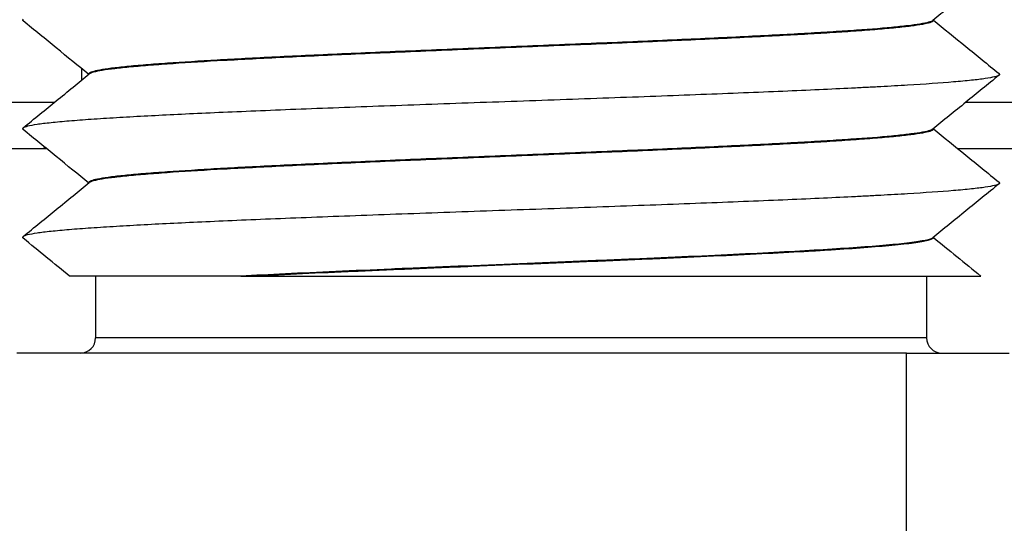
# Model space of a CAD drawing. Extents: x -1809 to 6113, y -4129 to 1471.
# Tile 87 of 197: x 3087.65 to 3094.05, y -2799.58 to -2796.31. Entities that reach past the tile are written whole.
import ezdxf

# ---------------------------------------------------------------- set-up
doc = ezdxf.new("R2010")
doc.units = 0
doc.layers.get('0').update_dxf_attribs({"linetype": 'CONTINUOUS'})
doc.layers.add('1', color=7, linetype='CONTINUOUS')

# ---------------------------------------------------------------- blocks, each defined once
blk = doc.blocks.new('Z-STACK', base_point=(-660.9662, -2918.3564))
at = {"color": 7, "linetype": 'CONTINUOUS'}
for p, q in [((3093.5859, -2796.3125), (3093.5859, -2796.3103)), ((3088.0969, -2796.6625), (3088.0969, -2796.6602)), ((3093.5859, -2797.0181), (3093.5859, -2797.0158)), ((3088.0969, -2797.368), (3088.0969, -2797.3658)), ((3093.5859, -2797.7236), (3093.5859, -2797.7214)), ((3088.1414, -2797.9729), (3087.9726, -2797.9729)), ((3089.0861, -2797.9729), (3088.1414, -2797.9729)), ((3088.1414, -2797.9729), (3088.1414, -2798.3729)), ((3089.0861, -2797.9729), (3089.1833, -2797.9729)), ((3089.1833, -2797.9729), (3093.5414, -2797.9729)), ((3093.5414, -2797.9729), (3093.8954, -2797.9729)), ((3093.5414, -2797.9729), (3093.5414, -2798.3729)), ((3087.692, -2798.4729), (3087.6293, -2798.4729)), ((3087.7087, -2798.4729), (3087.692, -2798.4729)), ((3087.8194, -2798.4729), (3087.7087, -2798.4729)), ((3088.0414, -2798.4729), (3087.8194, -2798.4729)), ((3088.2556, -2798.4729), (3088.0414, -2798.4729)), ((3088.5099, -2798.4729), (3088.2556, -2798.4729)), ((3088.5106, -2798.4729), (3088.5099, -2798.4729)), ((3088.7445, -2798.4729), (3088.5106, -2798.4729)), ((3088.8143, -2798.4729), (3088.7445, -2798.4729)), ((3088.8627, -2798.4729), (3088.8143, -2798.4729)), ((3088.8757, -2798.4729), (3088.8627, -2798.4729)), ((3088.9068, -2798.4729), (3088.8757, -2798.4729)), ((3089.1872, -2798.4729), (3088.9068, -2798.4729)), ((3089.2422, -2798.4729), (3089.1872, -2798.4729)), ((3090.4115, -2798.4729), (3089.2422, -2798.4729)), ((3090.4196, -2798.4729), (3090.4115, -2798.4729)), ((3090.6196, -2798.4729), (3090.4196, -2798.4729)), ((3090.8962, -2798.4729), (3090.6196, -2798.4729)), ((3090.9229, -2798.4729), (3090.8962, -2798.4729)), ((3091.0696, -2798.4729), (3090.9229, -2798.4729)), ((3093.4122, -2798.4729), (3091.0696, -2798.4729)), ((3093.4122, -2798.4729), (3093.6414, -2798.4729)), ((3093.6414, -2798.4729), (3094.0778, -2798.4729))]:
    blk.add_line(p, q, dxfattribs=at)
at = {"color": 4, "linetype": 'CONTINUOUS'}
for p, q in [((3088.0485, -2796.6236), (3088.0485, -2796.7019)), ((3076.1766, -2796.8429), (3087.8755, -2796.8429)), ((3093.7982, -2796.8429), (3094.8951, -2796.8429)), ((3085.2131, -2797.1429), (3087.8042, -2797.1429)), ((3087.8042, -2797.1429), (3087.8104, -2797.1352)), ((3087.8042, -2797.1429), (3087.8198, -2797.1429)), ((3093.7426, -2797.1429), (3095.1072, -2797.1429))]:
    blk.add_line(p, q, dxfattribs=at)
at = {"color": 1, "linetype": 'CONTINUOUS'}
for p, q in [((3089.3316, -2798.3729), (3088.1414, -2798.3729)), ((3093.5414, -2798.3729), (3089.3316, -2798.3729)), ((3093.4122, -2799.7229), (3093.4122, -2798.4729))]:
    blk.add_line(p, q, dxfattribs=at)
at = {"color": 7, "linetype": 'CONTINUOUS'}
for centre, start, end in [((3088.0414, -2798.3729), -90, 0), ((3093.6414, -2798.3729), -180, -90)]:
    blk.add_arc(centre, 0.1, start, end, dxfattribs=at)
for points, knots in [([(3094.0134, -2795.9621), (3093.939, -2796.0226), (3093.8673, -2796.0811), (3093.7979, -2796.1376), (3093.7233, -2796.1983), (3093.6516, -2796.2568), (3093.5824, -2796.3131)], [0, 0, 0, 0, 0.2779219, 0.2779219, 0.2779219, 0.5558438, 0.5558438, 0.5558438, 0.5558438]), ([(3087.6694, -2796.3051), (3087.6684, -2796.3059), (3087.6677, -2796.3067), (3087.6672, -2796.3075), (3087.6667, -2796.3084), (3087.6664, -2796.3092), (3087.6664, -2796.31), (3087.6664, -2796.3108), (3087.6667, -2796.3116), (3087.6672, -2796.3124), (3087.6677, -2796.3132), (3087.6684, -2796.3141), (3087.6694, -2796.3149)], [0, 0, 0, 0, 0.00333528, 0.00333528, 0.00333528, 0.00592148, 0.00592148, 0.00592148, 0.0085072, 0.0085072, 0.0085072, 0.01183912, 0.01183912, 0.01183912, 0.01183912]), ([(3088.0966, -2796.6628), (3088.0286, -2796.6074), (3087.9581, -2796.55), (3087.8849, -2796.4904), (3087.8156, -2796.4339), (3087.7438, -2796.3754), (3087.6694, -2796.3149)], [0.0051044, 0.0051044, 0.0051044, 0.0051044, 0.2779219, 0.2779219, 0.2779219, 0.5558438, 0.5558438, 0.5558438, 0.5558438]), ([(3093.5824, -2796.3131), (3093.5777, -2796.3169), (3093.5683, -2796.3207), (3093.5543, -2796.3245), (3093.5404, -2796.3283), (3093.5218, -2796.332), (3093.499, -2796.3358), (3093.4762, -2796.3395), (3093.4491, -2796.3432), (3093.4182, -2796.3469), (3093.3873, -2796.3506), (3093.3525, -2796.3542), (3093.3143, -2796.3578), (3093.2381, -2796.365), (3093.1483, -2796.372), (3093.0495, -2796.3788), (3093.0001, -2796.3822), (3092.9484, -2796.3856), (3092.8951, -2796.3889), (3092.8683, -2796.3905), (3092.8414, -2796.3922), (3092.8135, -2796.3938), (3092.7856, -2796.3954), (3092.7568, -2796.3971), (3092.7272, -2796.3988), (3092.6679, -2796.4021), (3092.6051, -2796.4055), (3092.5388, -2796.409), (3092.4726, -2796.4124), (3092.4029, -2796.4159), (3092.3301, -2796.4195), (3092.2573, -2796.423), (3092.1813, -2796.4266), (3092.1024, -2796.4302), (3092.0235, -2796.4339), (3091.9418, -2796.4375), (3091.8577, -2796.4412), (3091.7735, -2796.4449), (3091.687, -2796.4487), (3091.5987, -2796.4524), (3091.5104, -2796.4562), (3091.4202, -2796.46), (3091.3289, -2796.4638), (3091.1462, -2796.4714), (3090.9588, -2796.479), (3090.7724, -2796.4867), (3090.586, -2796.4943), (3090.4008, -2796.5019), (3090.2221, -2796.5094), (3090.1328, -2796.5131), (3090.0451, -2796.5169), (3089.9596, -2796.5206), (3089.8741, -2796.5243), (3089.7909, -2796.5279), (3089.7103, -2796.5315), (3089.6297, -2796.5352), (3089.5518, -2796.5387), (3089.4769, -2796.5423), (3089.4021, -2796.5458), (3089.3302, -2796.5493), (3089.2617, -2796.5527), (3089.1931, -2796.5561), (3089.1278, -2796.5595), (3089.066, -2796.5628), (3089.035, -2796.5645), (3089.0049, -2796.5661), (3088.9757, -2796.5678), (3088.9465, -2796.5694), (3088.9177, -2796.571), (3088.8892, -2796.5727), (3088.7754, -2796.5793), (3088.6679, -2796.5862), (3088.5711, -2796.5932), (3088.5227, -2796.5967), (3088.477, -2796.6003), (3088.4346, -2796.6039), (3088.3921, -2796.6075), (3088.353, -2796.6112), (3088.3175, -2796.6149), (3088.2821, -2796.6186), (3088.2505, -2796.6223), (3088.223, -2796.626), (3088.1956, -2796.6298), (3088.1723, -2796.6336), (3088.1536, -2796.6374), (3088.1354, -2796.641), (3088.1215, -2796.6447), (3088.1121, -2796.6484), (3088.1065, -2796.6506), (3088.1024, -2796.6528), (3088.0999, -2796.655), (3088.0979, -2796.6567), (3088.0969, -2796.6585), (3088.0969, -2796.6602)], [0, 0, 0, 0, 0.030523, 0.030523, 0.030523, 0.087025, 0.087025, 0.087025, 0.168609, 0.168609, 0.168609, 0.273035, 0.273035, 0.273035, 0.538716, 0.538716, 0.538716, 0.693478, 0.693478, 0.693478, 0.775166, 0.775166, 0.775166, 0.861646, 0.861646, 0.861646, 1.050293, 1.050293, 1.050293, 1.259264, 1.259264, 1.259264, 1.487248, 1.487248, 1.487248, 1.732213, 1.732213, 1.732213, 1.991422, 1.991422, 1.991422, 2.2615, 2.2615, 2.2615, 2.818402, 2.818402, 2.818402, 3.369152, 3.369152, 3.369152, 3.631903, 3.631903, 3.631903, 3.881492, 3.881492, 3.881492, 4.1151, 4.1151, 4.1151, 4.330599, 4.330599, 4.330599, 4.526566, 4.526566, 4.526566, 4.616966, 4.616966, 4.616966, 4.703569, 4.703569, 4.703569, 5.022376, 5.022376, 5.022376, 5.159316, 5.159316, 5.159316, 5.276863, 5.276863, 5.276863, 5.372035, 5.372035, 5.372035, 5.442388, 5.442388, 5.442388, 5.485438, 5.485438, 5.485438, 5.499278, 5.499278, 5.499278, 5.505512, 5.505512, 5.505512, 5.505512]), ([(3093.5859, -2796.3125), (3093.5859, -2796.3143), (3093.5849, -2796.316), (3093.5829, -2796.3178), (3093.5804, -2796.3199), (3093.5764, -2796.3221), (3093.5708, -2796.3243), (3093.5614, -2796.328), (3093.5476, -2796.3317), (3093.5296, -2796.3353), (3093.5111, -2796.3391), (3093.4881, -2796.3428), (3093.4611, -2796.3465), (3093.4341, -2796.3502), (3093.403, -2796.3539), (3093.3683, -2796.3575), (3093.3336, -2796.3612), (3093.2952, -2796.3648), (3093.2538, -2796.3683), (3093.2124, -2796.3719), (3093.1679, -2796.3754), (3093.1209, -2796.3788), (3093.0739, -2796.3823), (3093.0243, -2796.3857), (3092.9727, -2796.3891), (3092.921, -2796.3924), (3092.8679, -2796.3957), (3092.8124, -2796.3989), (3092.7565, -2796.4022), (3092.6972, -2796.4056), (3092.6343, -2796.409), (3092.5715, -2796.4124), (3092.5052, -2796.4158), (3092.4355, -2796.4193), (3092.3659, -2796.4228), (3092.2929, -2796.4264), (3092.217, -2796.43), (3092.141, -2796.4335), (3092.062, -2796.4372), (3091.9803, -2796.4409), (3091.8987, -2796.4445), (3091.8144, -2796.4482), (3091.728, -2796.452), (3091.6416, -2796.4557), (3091.5531, -2796.4595), (3091.4631, -2796.4632), (3091.283, -2796.4708), (3091.0969, -2796.4785), (3090.9104, -2796.4861), (3090.7238, -2796.4937), (3090.537, -2796.5014), (3090.3554, -2796.5089), (3090.2646, -2796.5127), (3090.1752, -2796.5164), (3090.0876, -2796.5202), (3090.0001, -2796.5239), (3089.9145, -2796.5276), (3089.8314, -2796.5312), (3089.7483, -2796.5349), (3089.6676, -2796.5385), (3089.5898, -2796.5421), (3089.5121, -2796.5457), (3089.4372, -2796.5492), (3089.3654, -2796.5527), (3089.2937, -2796.5562), (3089.2252, -2796.5596), (3089.16, -2796.563), (3089.0948, -2796.5663), (3089.0329, -2796.5697), (3088.9745, -2796.5729), (3088.8579, -2796.5794), (3088.7464, -2796.5862), (3088.6446, -2796.5931), (3088.5937, -2796.5966), (3088.5452, -2796.6001), (3088.4996, -2796.6037), (3088.4541, -2796.6073), (3088.4116, -2796.6109), (3088.3726, -2796.6145), (3088.3336, -2796.6182), (3088.2981, -2796.6219), (3088.2666, -2796.6256), (3088.2351, -2796.6293), (3088.2077, -2796.6331), (3088.1846, -2796.6368), (3088.1614, -2796.6406), (3088.1427, -2796.6444), (3088.1286, -2796.6482), (3088.1145, -2796.652), (3088.1051, -2796.6558), (3088.1004, -2796.6597)], [0, 0, 0, 0, 0.006218, 0.006218, 0.006218, 0.02, 0.02, 0.02, 0.062719, 0.062719, 0.062719, 0.132158, 0.132158, 0.132158, 0.225642, 0.225642, 0.225642, 0.340587, 0.340587, 0.340587, 0.473952, 0.473952, 0.473952, 0.622468, 0.622468, 0.622468, 0.783107, 0.783107, 0.783107, 0.961459, 0.961459, 0.961459, 1.160528, 1.160528, 1.160528, 1.379347, 1.379347, 1.379347, 1.616239, 1.616239, 1.616239, 1.868811, 1.868811, 1.868811, 2.13399, 2.13399, 2.13399, 2.687137, 2.687137, 2.687137, 3.242579, 3.242579, 3.242579, 3.510592, 3.510592, 3.510592, 3.767068, 3.767068, 3.767068, 4.008869, 4.008869, 4.008869, 4.233521, 4.233521, 4.233521, 4.439255, 4.439255, 4.439255, 4.624997, 4.624997, 4.624997, 4.955531, 4.955531, 4.955531, 5.100836, 5.100836, 5.100836, 5.228342, 5.228342, 5.228342, 5.33489, 5.33489, 5.33489, 5.417741, 5.417741, 5.417741, 5.474833, 5.474833, 5.474833, 5.505512, 5.505512, 5.505512, 5.505512]), ([(3093.5862, -2796.31), (3093.6542, -2796.3653), (3093.7247, -2796.4228), (3093.7979, -2796.4824), (3093.8672, -2796.5389), (3093.939, -2796.5973), (3094.0134, -2796.6579)], [0.0051047, 0.0051047, 0.0051047, 0.0051047, 0.2779219, 0.2779219, 0.2779219, 0.5558439, 0.5558439, 0.5558439, 0.5558439]), ([(3087.6694, -2797.0107), (3087.7438, -2796.9501), (3087.8156, -2796.8916), (3087.8849, -2796.8352), (3087.9595, -2796.7745), (3088.0312, -2796.716), (3088.1004, -2796.6597)], [0, 0, 0, 0, 0.2779219, 0.2779219, 0.2779219, 0.5558439, 0.5558439, 0.5558439, 0.5558439]), ([(3094.0134, -2796.6579), (3094.0144, -2796.6587), (3094.0152, -2796.6595), (3094.0157, -2796.6603), (3094.0162, -2796.6611), (3094.0164, -2796.6619), (3094.0164, -2796.6628), (3094.0164, -2796.6636), (3094.0162, -2796.6644), (3094.0157, -2796.6652), (3094.0152, -2796.666), (3094.0144, -2796.6668), (3094.0134, -2796.6676)], [0, 0, 0, 0, 0.00333528, 0.00333528, 0.00333528, 0.00592148, 0.00592148, 0.00592148, 0.0085072, 0.0085072, 0.0085072, 0.01183912, 0.01183912, 0.01183912, 0.01183912]), ([(3094.0134, -2796.6676), (3094.0088, -2796.6714), (3093.9988, -2796.6752), (3093.9836, -2796.6789), (3093.9684, -2796.6827), (3093.9481, -2796.6864), (3093.9229, -2796.6901), (3093.8976, -2796.6938), (3093.8676, -2796.6975), (3093.8331, -2796.7011), (3093.7986, -2796.7048), (3093.7597, -2796.7084), (3093.7169, -2796.7119), (3093.6314, -2796.7191), (3093.5304, -2796.726), (3093.4188, -2796.7328), (3093.363, -2796.7362), (3093.3045, -2796.7395), (3093.244, -2796.7428), (3093.2138, -2796.7444), (3093.1831, -2796.746), (3093.1519, -2796.7476), (3093.1206, -2796.7492), (3093.0883, -2796.7509), (3093.055, -2796.7525), (3092.9884, -2796.7558), (3092.9178, -2796.7591), (3092.8434, -2796.7625), (3092.7689, -2796.7659), (3092.6906, -2796.7694), (3092.6086, -2796.7729), (3092.5266, -2796.7764), (3092.4409, -2796.7799), (3092.3519, -2796.7835), (3092.263, -2796.787), (3092.1707, -2796.7907), (3092.0756, -2796.7943), (3091.9805, -2796.798), (3091.8826, -2796.8016), (3091.7824, -2796.8054), (3091.6823, -2796.8091), (3091.58, -2796.8128), (3091.4761, -2796.8165), (3091.2685, -2796.824), (3091.0547, -2796.8316), (3090.8414, -2796.8392), (3090.628, -2796.8467), (3090.415, -2796.8542), (3090.2088, -2796.8617), (3090.1056, -2796.8654), (3090.0042, -2796.8691), (3089.905, -2796.8728), (3089.8059, -2796.8764), (3089.7091, -2796.8801), (3089.6151, -2796.8837), (3089.5212, -2796.8873), (3089.4302, -2796.8908), (3089.3425, -2796.8944), (3089.2548, -2796.8979), (3089.1704, -2796.9014), (3089.0896, -2796.9048), (3088.9281, -2796.9116), (3088.7814, -2796.9183), (3088.65, -2796.9247), (3088.5176, -2796.9312), (3088.3914, -2796.9379), (3088.2764, -2796.9448), (3088.2189, -2796.9482), (3088.1642, -2796.9517), (3088.113, -2796.9553), (3088.0618, -2796.9588), (3088.0141, -2796.9624), (3087.9703, -2796.966), (3087.9266, -2796.9696), (3087.887, -2796.9733), (3087.8519, -2796.977), (3087.8168, -2796.9806), (3087.7863, -2796.9844), (3087.7607, -2796.9881), (3087.7352, -2796.9918), (3087.7146, -2796.9956), (3087.6994, -2796.9993), (3087.6841, -2797.0031), (3087.6741, -2797.0069), (3087.6694, -2797.0107)], [0, 0, 0, 0, 0.032121, 0.032121, 0.032121, 0.093922, 0.093922, 0.093922, 0.18439, 0.18439, 0.18439, 0.301046, 0.301046, 0.301046, 0.599945, 0.599945, 0.599945, 0.774949, 0.774949, 0.774949, 0.867245, 0.867245, 0.867245, 0.964273, 0.964273, 0.964273, 1.176121, 1.176121, 1.176121, 1.411135, 1.411135, 1.411135, 1.667981, 1.667981, 1.667981, 1.944539, 1.944539, 1.944539, 2.237894, 2.237894, 2.237894, 2.544412, 2.544412, 2.544412, 3.179585, 3.179585, 3.179585, 3.812568, 3.812568, 3.812568, 4.116532, 4.116532, 4.116532, 4.406631, 4.406631, 4.406631, 4.679504, 4.679504, 4.679504, 4.932535, 4.932535, 4.932535, 5.372622, 5.372622, 5.372622, 5.746789, 5.746789, 5.746789, 5.910484, 5.910484, 5.910484, 6.053567, 6.053567, 6.053567, 6.172538, 6.172538, 6.172538, 6.264371, 6.264371, 6.264371, 6.326794, 6.326794, 6.326794, 6.35907, 6.35907, 6.35907, 6.35907]), ([(3094.0134, -2796.6676), (3093.9391, -2796.7282), (3093.8673, -2796.7867), (3093.7979, -2796.8431), (3093.7233, -2796.9039), (3093.6516, -2796.9623), (3093.5824, -2797.0186)], [0, 0, 0, 0, 0.2779219, 0.2779219, 0.2779219, 0.5558438, 0.5558438, 0.5558438, 0.5558438]), ([(3087.6694, -2797.0107), (3087.6684, -2797.0115), (3087.6677, -2797.0123), (3087.6672, -2797.0131), (3087.6667, -2797.0139), (3087.6664, -2797.0147), (3087.6664, -2797.0155), (3087.6664, -2797.0164), (3087.6667, -2797.0172), (3087.6672, -2797.018), (3087.6677, -2797.0188), (3087.6684, -2797.0196), (3087.6694, -2797.0204)], [0, 0, 0, 0, 0.00333528, 0.00333528, 0.00333528, 0.00592148, 0.00592148, 0.00592148, 0.0085072, 0.0085072, 0.0085072, 0.01183912, 0.01183912, 0.01183912, 0.01183912]), ([(3088.0966, -2797.3683), (3088.0286, -2797.3129), (3087.9581, -2797.2555), (3087.8849, -2797.1959), (3087.8155, -2797.1394), (3087.7437, -2797.0809), (3087.6694, -2797.0204)], [0.0051029, 0.0051029, 0.0051029, 0.0051029, 0.2779219, 0.2779219, 0.2779219, 0.5558438, 0.5558438, 0.5558438, 0.5558438]), ([(3093.5824, -2797.0186), (3093.5777, -2797.0225), (3093.5683, -2797.0263), (3093.5543, -2797.03), (3093.5404, -2797.0338), (3093.5218, -2797.0376), (3093.499, -2797.0413), (3093.4762, -2797.0451), (3093.4491, -2797.0488), (3093.4182, -2797.0525), (3093.3873, -2797.0561), (3093.3525, -2797.0598), (3093.3143, -2797.0634), (3093.2381, -2797.0706), (3093.1483, -2797.0776), (3093.0495, -2797.0844), (3093.0001, -2797.0878), (3092.9484, -2797.0912), (3092.8951, -2797.0944), (3092.8683, -2797.0961), (3092.8414, -2797.0977), (3092.8135, -2797.0994), (3092.7856, -2797.101), (3092.7568, -2797.1027), (3092.7272, -2797.1043), (3092.6679, -2797.1077), (3092.6051, -2797.1111), (3092.5388, -2797.1145), (3092.4726, -2797.118), (3092.4029, -2797.1215), (3092.3301, -2797.125), (3092.2573, -2797.1286), (3092.1813, -2797.1321), (3092.1024, -2797.1358), (3092.0235, -2797.1394), (3091.9418, -2797.1431), (3091.8577, -2797.1468), (3091.7735, -2797.1505), (3091.687, -2797.1542), (3091.5987, -2797.158), (3091.5104, -2797.1618), (3091.4202, -2797.1655), (3091.3289, -2797.1693), (3091.1462, -2797.1769), (3090.9588, -2797.1846), (3090.7724, -2797.1922), (3090.586, -2797.1998), (3090.4008, -2797.2074), (3090.2221, -2797.2149), (3090.1328, -2797.2187), (3090.0451, -2797.2224), (3089.9596, -2797.2261), (3089.8741, -2797.2298), (3089.7909, -2797.2335), (3089.7103, -2797.2371), (3089.6297, -2797.2407), (3089.5518, -2797.2443), (3089.4769, -2797.2478), (3089.4021, -2797.2513), (3089.3302, -2797.2548), (3089.2617, -2797.2583), (3089.1931, -2797.2617), (3089.1278, -2797.2651), (3089.066, -2797.2684), (3089.035, -2797.27), (3089.0049, -2797.2717), (3088.9757, -2797.2733), (3088.9465, -2797.275), (3088.9177, -2797.2766), (3088.8892, -2797.2783), (3088.7754, -2797.2849), (3088.6679, -2797.2917), (3088.5711, -2797.2988), (3088.5227, -2797.3023), (3088.477, -2797.3059), (3088.4346, -2797.3095), (3088.3921, -2797.3131), (3088.353, -2797.3168), (3088.3175, -2797.3204), (3088.2821, -2797.3241), (3088.2505, -2797.3279), (3088.223, -2797.3316), (3088.1956, -2797.3353), (3088.1723, -2797.3391), (3088.1536, -2797.3429), (3088.1354, -2797.3466), (3088.1215, -2797.3503), (3088.1121, -2797.354), (3088.1065, -2797.3562), (3088.1024, -2797.3583), (3088.0999, -2797.3605), (3088.0979, -2797.3623), (3088.0969, -2797.364), (3088.0969, -2797.3658)], [0, 0, 0, 0, 0.030523, 0.030523, 0.030523, 0.087025, 0.087025, 0.087025, 0.168609, 0.168609, 0.168609, 0.273035, 0.273035, 0.273035, 0.538716, 0.538716, 0.538716, 0.693478, 0.693478, 0.693478, 0.775166, 0.775166, 0.775166, 0.861646, 0.861646, 0.861646, 1.050293, 1.050293, 1.050293, 1.259264, 1.259264, 1.259264, 1.487248, 1.487248, 1.487248, 1.732213, 1.732213, 1.732213, 1.991422, 1.991422, 1.991422, 2.2615, 2.2615, 2.2615, 2.818402, 2.818402, 2.818402, 3.369152, 3.369152, 3.369152, 3.631903, 3.631903, 3.631903, 3.881492, 3.881492, 3.881492, 4.1151, 4.1151, 4.1151, 4.330599, 4.330599, 4.330599, 4.526566, 4.526566, 4.526566, 4.616966, 4.616966, 4.616966, 4.703569, 4.703569, 4.703569, 5.022376, 5.022376, 5.022376, 5.159316, 5.159316, 5.159316, 5.276863, 5.276863, 5.276863, 5.372035, 5.372035, 5.372035, 5.442388, 5.442388, 5.442388, 5.485438, 5.485438, 5.485438, 5.499278, 5.499278, 5.499278, 5.505512, 5.505512, 5.505512, 5.505512]), ([(3093.5859, -2797.0181), (3093.5859, -2797.0198), (3093.5849, -2797.0216), (3093.5829, -2797.0233), (3093.5804, -2797.0255), (3093.5764, -2797.0277), (3093.5708, -2797.0298), (3093.5614, -2797.0335), (3093.5476, -2797.0372), (3093.5296, -2797.0409), (3093.5111, -2797.0446), (3093.4881, -2797.0484), (3093.4611, -2797.0521), (3093.4341, -2797.0558), (3093.403, -2797.0595), (3093.3683, -2797.0631), (3093.3336, -2797.0667), (3093.2952, -2797.0703), (3093.2538, -2797.0739), (3093.2124, -2797.0774), (3093.1679, -2797.0809), (3093.1209, -2797.0844), (3093.0739, -2797.0879), (3093.0243, -2797.0913), (3092.9727, -2797.0946), (3092.921, -2797.098), (3092.8679, -2797.1012), (3092.8124, -2797.1045), (3092.7565, -2797.1078), (3092.6972, -2797.1111), (3092.6343, -2797.1145), (3092.5715, -2797.1179), (3092.5052, -2797.1214), (3092.4355, -2797.1249), (3092.3659, -2797.1284), (3092.2929, -2797.1319), (3092.217, -2797.1355), (3092.141, -2797.1391), (3092.062, -2797.1427), (3091.9803, -2797.1464), (3091.8987, -2797.1501), (3091.8144, -2797.1538), (3091.728, -2797.1575), (3091.6416, -2797.1613), (3091.5531, -2797.165), (3091.4631, -2797.1688), (3091.283, -2797.1764), (3091.0969, -2797.184), (3090.9104, -2797.1916), (3090.7238, -2797.1993), (3090.537, -2797.2069), (3090.3554, -2797.2145), (3090.2646, -2797.2182), (3090.1752, -2797.222), (3090.0876, -2797.2257), (3090.0001, -2797.2294), (3089.9145, -2797.2331), (3089.8314, -2797.2368), (3089.7483, -2797.2404), (3089.6676, -2797.2441), (3089.5898, -2797.2476), (3089.5121, -2797.2512), (3089.4372, -2797.2547), (3089.3654, -2797.2582), (3089.2937, -2797.2617), (3089.2252, -2797.2651), (3089.16, -2797.2685), (3089.0948, -2797.2719), (3089.0329, -2797.2752), (3088.9745, -2797.2785), (3088.8579, -2797.285), (3088.7464, -2797.2917), (3088.6446, -2797.2987), (3088.5937, -2797.3022), (3088.5452, -2797.3057), (3088.4996, -2797.3093), (3088.4541, -2797.3128), (3088.4116, -2797.3164), (3088.3726, -2797.3201), (3088.3336, -2797.3237), (3088.2981, -2797.3274), (3088.2666, -2797.3312), (3088.2351, -2797.3349), (3088.2077, -2797.3386), (3088.1846, -2797.3424), (3088.1614, -2797.3462), (3088.1427, -2797.35), (3088.1286, -2797.3538), (3088.1145, -2797.3576), (3088.1051, -2797.3614), (3088.1004, -2797.3652)], [0, 0, 0, 0, 0.006218, 0.006218, 0.006218, 0.02, 0.02, 0.02, 0.062719, 0.062719, 0.062719, 0.132158, 0.132158, 0.132158, 0.225642, 0.225642, 0.225642, 0.340587, 0.340587, 0.340587, 0.473952, 0.473952, 0.473952, 0.622468, 0.622468, 0.622468, 0.783107, 0.783107, 0.783107, 0.961459, 0.961459, 0.961459, 1.160528, 1.160528, 1.160528, 1.379347, 1.379347, 1.379347, 1.616239, 1.616239, 1.616239, 1.868811, 1.868811, 1.868811, 2.13399, 2.13399, 2.13399, 2.687137, 2.687137, 2.687137, 3.242579, 3.242579, 3.242579, 3.510592, 3.510592, 3.510592, 3.767068, 3.767068, 3.767068, 4.008869, 4.008869, 4.008869, 4.233521, 4.233521, 4.233521, 4.439255, 4.439255, 4.439255, 4.624997, 4.624997, 4.624997, 4.955531, 4.955531, 4.955531, 5.100836, 5.100836, 5.100836, 5.228342, 5.228342, 5.228342, 5.33489, 5.33489, 5.33489, 5.417741, 5.417741, 5.417741, 5.474833, 5.474833, 5.474833, 5.505512, 5.505512, 5.505512, 5.505512]), ([(3093.5862, -2797.0155), (3093.6542, -2797.0709), (3093.7247, -2797.1283), (3093.7979, -2797.1879), (3093.8671, -2797.2443), (3093.9389, -2797.3028), (3094.0134, -2797.3634)], [0.0051041, 0.0051041, 0.0051041, 0.0051041, 0.2779219, 0.2779219, 0.2779219, 0.5558439, 0.5558439, 0.5558439, 0.5558439]), ([(3087.6694, -2797.7162), (3087.7438, -2797.6556), (3087.8156, -2797.5972), (3087.8849, -2797.5407), (3087.9595, -2797.48), (3088.0313, -2797.4215), (3088.1004, -2797.3652)], [0, 0, 0, 0, 0.2779219, 0.2779219, 0.2779219, 0.5558439, 0.5558439, 0.5558439, 0.5558439]), ([(3094.0134, -2797.3634), (3094.0144, -2797.3642), (3094.0152, -2797.3651), (3094.0157, -2797.3659), (3094.0162, -2797.3667), (3094.0164, -2797.3675), (3094.0164, -2797.3683), (3094.0164, -2797.3691), (3094.0162, -2797.3699), (3094.0157, -2797.3708), (3094.0152, -2797.3716), (3094.0144, -2797.3724), (3094.0134, -2797.3732)], [0, 0, 0, 0, 0.00333528, 0.00333528, 0.00333528, 0.00592148, 0.00592148, 0.00592148, 0.0085072, 0.0085072, 0.0085072, 0.01183912, 0.01183912, 0.01183912, 0.01183912]), ([(3094.0134, -2797.3732), (3094.0088, -2797.377), (3093.9988, -2797.3807), (3093.9836, -2797.3845), (3093.9684, -2797.3882), (3093.9481, -2797.3919), (3093.9229, -2797.3956), (3093.8976, -2797.3993), (3093.8676, -2797.403), (3093.8331, -2797.4067), (3093.7986, -2797.4103), (3093.7597, -2797.4139), (3093.7169, -2797.4175), (3093.6314, -2797.4246), (3093.5304, -2797.4316), (3093.4188, -2797.4383), (3093.363, -2797.4417), (3093.3045, -2797.4451), (3093.244, -2797.4483), (3093.2138, -2797.45), (3093.1831, -2797.4516), (3093.1519, -2797.4532), (3093.1206, -2797.4548), (3093.0883, -2797.4564), (3093.055, -2797.4581), (3092.9884, -2797.4614), (3092.9178, -2797.4647), (3092.8434, -2797.4681), (3092.7689, -2797.4715), (3092.6906, -2797.4749), (3092.6086, -2797.4784), (3092.5266, -2797.4819), (3092.4409, -2797.4854), (3092.3519, -2797.489), (3092.263, -2797.4926), (3092.1707, -2797.4962), (3092.0756, -2797.4999), (3091.9805, -2797.5035), (3091.8826, -2797.5072), (3091.7824, -2797.5109), (3091.6823, -2797.5146), (3091.58, -2797.5184), (3091.4761, -2797.5221), (3091.2685, -2797.5296), (3091.0547, -2797.5372), (3090.8414, -2797.5447), (3090.628, -2797.5523), (3090.415, -2797.5598), (3090.2088, -2797.5672), (3090.1056, -2797.571), (3090.0042, -2797.5747), (3089.905, -2797.5783), (3089.8059, -2797.582), (3089.7091, -2797.5856), (3089.6151, -2797.5892), (3089.5212, -2797.5928), (3089.4302, -2797.5964), (3089.3425, -2797.5999), (3089.2548, -2797.6034), (3089.1704, -2797.6069), (3089.0896, -2797.6103), (3088.9281, -2797.6172), (3088.7814, -2797.6238), (3088.65, -2797.6302), (3088.5176, -2797.6367), (3088.3914, -2797.6434), (3088.2764, -2797.6503), (3088.2189, -2797.6538), (3088.1642, -2797.6573), (3088.113, -2797.6608), (3088.0618, -2797.6644), (3088.0141, -2797.6679), (3087.9703, -2797.6716), (3087.9266, -2797.6752), (3087.887, -2797.6788), (3087.8519, -2797.6825), (3087.8168, -2797.6862), (3087.7863, -2797.6899), (3087.7607, -2797.6936), (3087.7352, -2797.6974), (3087.7146, -2797.7011), (3087.6994, -2797.7049), (3087.6841, -2797.7087), (3087.6741, -2797.7124), (3087.6694, -2797.7162)], [0, 0, 0, 0, 0.032121, 0.032121, 0.032121, 0.093922, 0.093922, 0.093922, 0.18439, 0.18439, 0.18439, 0.301046, 0.301046, 0.301046, 0.599945, 0.599945, 0.599945, 0.774949, 0.774949, 0.774949, 0.867245, 0.867245, 0.867245, 0.964273, 0.964273, 0.964273, 1.176121, 1.176121, 1.176121, 1.411135, 1.411135, 1.411135, 1.667981, 1.667981, 1.667981, 1.944539, 1.944539, 1.944539, 2.237894, 2.237894, 2.237894, 2.544412, 2.544412, 2.544412, 3.179585, 3.179585, 3.179585, 3.812568, 3.812568, 3.812568, 4.116532, 4.116532, 4.116532, 4.406631, 4.406631, 4.406631, 4.679504, 4.679504, 4.679504, 4.932535, 4.932535, 4.932535, 5.372622, 5.372622, 5.372622, 5.746789, 5.746789, 5.746789, 5.910484, 5.910484, 5.910484, 6.053567, 6.053567, 6.053567, 6.172538, 6.172538, 6.172538, 6.264371, 6.264371, 6.264371, 6.326794, 6.326794, 6.326794, 6.35907, 6.35907, 6.35907, 6.35907]), ([(3094.0134, -2797.3732), (3093.939, -2797.4338), (3093.8672, -2797.4922), (3093.7979, -2797.5487), (3093.7233, -2797.6094), (3093.6516, -2797.6679), (3093.5824, -2797.7242)], [0, 0, 0, 0, 0.2779219, 0.2779219, 0.2779219, 0.5558438, 0.5558438, 0.5558438, 0.5558438]), ([(3087.6694, -2797.7162), (3087.6684, -2797.717), (3087.6677, -2797.7178), (3087.6672, -2797.7187), (3087.6667, -2797.7195), (3087.6664, -2797.7203), (3087.6664, -2797.7211), (3087.6664, -2797.7219), (3087.6667, -2797.7227), (3087.6672, -2797.7235), (3087.6677, -2797.7243), (3087.6684, -2797.7252), (3087.6694, -2797.726)], [0, 0, 0, 0, 0.00333528, 0.00333528, 0.00333528, 0.00592148, 0.00592148, 0.00592148, 0.0085072, 0.0085072, 0.0085072, 0.01183912, 0.01183912, 0.01183912, 0.01183912]), ([(3087.9726, -2797.9729), (3087.9235, -2797.9328), (3087.8729, -2797.8917), (3087.821, -2797.8494), (3087.772, -2797.8095), (3087.7215, -2797.7684), (3087.6694, -2797.726)], [0, 0, 0, 0, 0.1954942, 0.1954942, 0.1954942, 0.3909884, 0.3909884, 0.3909884, 0.3909884]), ([(3093.5824, -2797.7242), (3093.5791, -2797.7269), (3093.5733, -2797.7296), (3093.5652, -2797.7324), (3093.557, -2797.7351), (3093.5465, -2797.7378), (3093.5338, -2797.7405), (3093.521, -2797.7432), (3093.5059, -2797.7459), (3093.4887, -2797.7485), (3093.4715, -2797.7512), (3093.4522, -2797.7538), (3093.4308, -2797.7565), (3093.3881, -2797.7618), (3093.3374, -2797.767), (3093.28, -2797.7721), (3093.2227, -2797.7772), (3093.1588, -2797.7822), (3093.09, -2797.7871), (3093.0212, -2797.792), (3092.9474, -2797.7968), (3092.8703, -2797.8015), (3092.7938, -2797.8062), (3092.7103, -2797.8109), (3092.6196, -2797.8158), (3092.5289, -2797.8207), (3092.4311, -2797.8256), (3092.3268, -2797.8307), (3092.2224, -2797.8358), (3092.1115, -2797.841), (3091.9952, -2797.8462), (3091.8788, -2797.8515), (3091.757, -2797.8568), (3091.6312, -2797.8622), (3091.5055, -2797.8675), (3091.3759, -2797.873), (3091.2442, -2797.8784), (3090.981, -2797.8893), (3090.7099, -2797.9003), (3090.4478, -2797.9111), (3090.3168, -2797.9165), (3090.188, -2797.9219), (3090.0633, -2797.9272), (3089.9385, -2797.9325), (3089.8179, -2797.9378), (3089.7029, -2797.943), (3089.5878, -2797.9482), (3089.4783, -2797.9532), (3089.3752, -2797.9582), (3089.2722, -2797.9632), (3089.1757, -2797.9681), (3089.0861, -2797.9729)], [0, 0, 0, 0, 0.019187, 0.019187, 0.019187, 0.051644, 0.051644, 0.051644, 0.097392, 0.097392, 0.097392, 0.155854, 0.155854, 0.155854, 0.307437, 0.307437, 0.307437, 0.498066, 0.498066, 0.498066, 0.718236, 0.718236, 0.718236, 0.969371, 0.969371, 0.969371, 1.262587, 1.262587, 1.262587, 1.594543, 1.594543, 1.594543, 1.958811, 1.958811, 1.958811, 2.346147, 2.346147, 2.346147, 3.143255, 3.143255, 3.143255, 3.528148, 3.528148, 3.528148, 3.888877, 3.888877, 3.888877, 4.216861, 4.216861, 4.216861, 4.506376, 4.506376, 4.506376, 4.506376]), ([(3093.5859, -2797.7236), (3093.5859, -2797.7246), (3093.5856, -2797.7256), (3093.585, -2797.7265), (3093.5839, -2797.7282), (3093.5819, -2797.7299), (3093.579, -2797.7316), (3093.5742, -2797.7344), (3093.5668, -2797.7372), (3093.5569, -2797.74), (3093.5474, -2797.7427), (3093.5354, -2797.7454), (3093.5213, -2797.7481), (3093.5071, -2797.7507), (3093.4907, -2797.7534), (3093.4722, -2797.7561), (3093.4352, -2797.7614), (3093.3897, -2797.7666), (3093.3372, -2797.7718), (3093.2846, -2797.777), (3093.2249, -2797.7821), (3093.1597, -2797.787), (3093.0946, -2797.792), (3093.0239, -2797.7969), (3092.9493, -2797.8017), (3092.912, -2797.8041), (3092.8738, -2797.8064), (3092.8347, -2797.8087), (3092.7955, -2797.8111), (3092.7544, -2797.8134), (3092.7116, -2797.8158), (3092.6259, -2797.8206), (3092.533, -2797.8255), (3092.4333, -2797.8305), (3092.3336, -2797.8355), (3092.2272, -2797.8407), (3092.1148, -2797.8458), (3092.0024, -2797.851), (3091.8841, -2797.8563), (3091.7614, -2797.8616), (3091.6386, -2797.867), (3091.5114, -2797.8724), (3091.3814, -2797.8778), (3091.1215, -2797.8886), (3090.8509, -2797.8996), (3090.5863, -2797.9105), (3090.454, -2797.9159), (3090.3232, -2797.9213), (3090.1959, -2797.9267), (3090.0686, -2797.932), (3089.9448, -2797.9374), (3089.8261, -2797.9426), (3089.7074, -2797.9478), (3089.5937, -2797.953), (3089.4863, -2797.958), (3089.3789, -2797.9631), (3089.2776, -2797.968), (3089.1833, -2797.9729)], [0, 0, 0, 0, 0.003089, 0.003089, 0.003089, 0.01099, 0.01099, 0.01099, 0.034635, 0.034635, 0.034635, 0.071225, 0.071225, 0.071225, 0.120951, 0.120951, 0.120951, 0.256925, 0.256925, 0.256925, 0.43499, 0.43499, 0.43499, 0.645917, 0.645917, 0.645917, 0.760723, 0.760723, 0.760723, 0.884093, 0.884093, 0.884093, 1.162754, 1.162754, 1.162754, 1.481649, 1.481649, 1.481649, 1.835402, 1.835402, 1.835402, 2.215715, 2.215715, 2.215715, 3.011526, 3.011526, 3.011526, 3.402218, 3.402218, 3.402218, 3.772373, 3.772373, 3.772373, 4.112514, 4.112514, 4.112514, 4.415895, 4.415895, 4.415895, 4.415895]), ([(3093.5862, -2797.7211), (3093.6357, -2797.7614), (3093.6866, -2797.8029), (3093.7389, -2797.8454), (3093.7898, -2797.8869), (3093.842, -2797.9294), (3093.8954, -2797.9729)], [0.0050544, 0.0050544, 0.0050544, 0.0050544, 0.2018073, 0.2018073, 0.2018073, 0.4036146, 0.4036146, 0.4036146, 0.4036146])]:
    blk.add_open_spline(points, degree=3, knots=knots, dxfattribs=at)

msp = doc.modelspace()

# ---------------------------------------------------------------- block references
at = {"layer": '1'}
msp.add_blockref('Z-STACK', (-660.9662, -2918.3564), dxfattribs=at)

doc.saveas('drawing.dxf')
